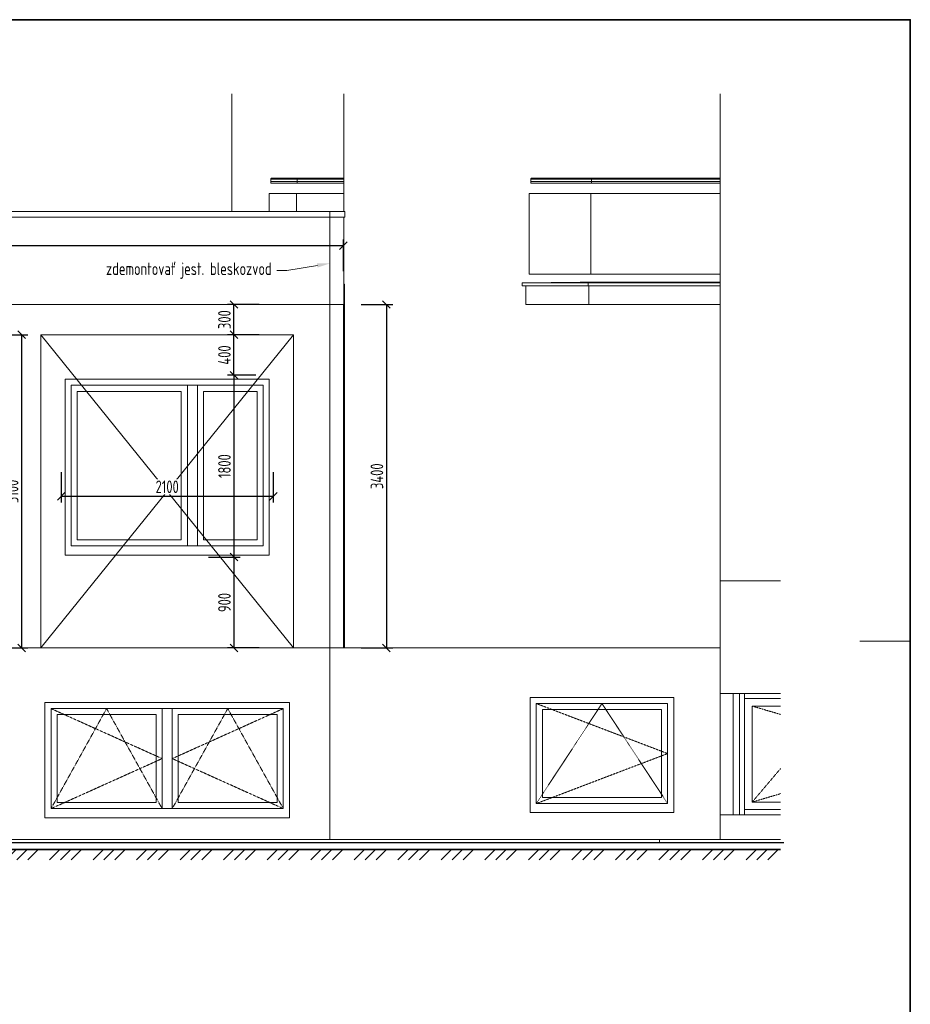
# Model space of a CAD drawing. Header units: inches. Extents: x -96941 to 10978768, y -673 to 1070890.
# Tile 23 of 256: x 31712 to 40530, y 53319 to 63065. Entities that reach past the tile are written whole.
import ezdxf
from ezdxf import colors
from ezdxf.entities.mleader import LeaderData, LeaderLine
from ezdxf.math import Vec2, Vec3

# ---------------------------------------------------------------- set-up
doc = ezdxf.new("R2010")
doc.units = ezdxf.units.IN
doc.linetypes.add('Overhead', pattern=[3.96875, 2.38125, -1.5875])
doc.layers.get('Defpoints').update_dxf_attribs({"color": 6, "lineweight": 9})
for name, color, linetype, lineweight in [('!_A_01_TENKÁ', 8, 'Continuous', 13), ('!_A_02_HRUBÁ', 255, 'Continuous', 35), ('!_A_21_KÓTY', 3, 'Continuous', 9), ('!_A_23_ŠRAFY', 252, 'Continuous', 9), ('A-FLOR', 192, 'Continuous', 13), ('A-FLOR-HRAL', 11, 'Continuous', 18), ('A-GLAZ', 151, 'Continuous', 18), ('A-GLAZ-CWMG', 51, 'Continuous', 18), ('A-WALL', 113, 'Continuous', 18), ('C-TOPO', 7, 'Continuous', 18)]:
    doc.layers.add(name, color=color, linetype=linetype, lineweight=lineweight)
doc.layers.add('!_A_51_BÚRACIE PRÁCE', color=40, linetype='Continuous', lineweight=13, true_color=0xffbf00)
doc.styles.add('Iso CP', font='isocp.shx', dxfattribs={"width": 0.8})
doc.dimstyles.new('1-50', dxfattribs={"dimscale": 50, "dimtxt": 2.5, "dimasz": 1.5, "dimexe": 1.25, "dimexo": 1, "dimtad": 1, "dimdec": 0, "dimrnd": 5, "dimdsep": 46, "dimtxsty": 'Iso CP', "dimblk1": 'OBLIQUE', "dimblk2": 'OBLIQUE', "dimsah": 1, "dimcen": 2.5, "dimclrt": 4, "dimadec": 0, "dimazin": 0, "dimtfac": 1, "dimtdec": 0, "dimtmove": 1, "dimatfit": 3, "dimldrblk": 'OBLIQUE', "dimfxl": 5, "dimfxlon": 1, "dimtfill": 1, "dimtolj": 1, "dimtzin": 0, "dimarcsym": 0})

# ---------------------------------------------------------------- blocks, each defined once
blk = doc.blocks.new('Okno_2k_2-OS_ - 2500x1200 _1400_-V4-C-C B')
at = {"layer": 'A-GLAZ', "color": 250}
for p, q in [((25670, 1510), (25670, 2500)), ((26770, 2500), (25670, 2500)), ((25670, 1510), (25670, 2500)), ((25670, 2500), (27970, 2500)), ((25730, 2440), (25730, 1570)), ((25730, 2440), (26710, 2440)), ((26710, 1570), (26710, 2440)), ((26770, 2500), (26770, 1510)), ((26870, 2500), (26770, 2500)), ((26770, 2500), (26770, 1510)), ((26870, 1510), (26870, 2500)), ((27970, 2500), (26870, 2500)), ((26870, 1510), (26870, 2500)), ((26930, 2440), (26930, 1570)), ((26930, 2440), (27910, 2440)), ((27910, 1570), (27910, 2440)), ((27970, 2500), (27970, 1510)), ((27970, 2500), (27970, 1510)), ((25730, 1570), (26710, 1570)), ((26930, 1570), (27910, 1570)), ((26770, 1510), (25670, 1510)), ((27970, 1510), (25670, 1510)), ((26770, 1510), (26870, 1510)), ((27970, 1510), (26870, 1510))]:
    blk.add_line(p, q, dxfattribs=at)
at = {"layer": 'A-GLAZ', "color": 250, "linetype": 'Overhead'}
for p, q in [((26770, 2005), (25670, 2500)), ((26220, 2500), (25670, 1510)), ((26770, 1510), (26220, 2500)), ((26870, 2005), (27970, 2500)), ((26870, 1510), (27420, 2500)), ((27420, 2500), (27970, 1510)), ((25670, 1510), (26770, 2005)), ((27970, 1510), (26870, 2005))]:
    blk.add_line(p, q, dxfattribs=at)
blk = doc.blocks.new('Okno_1k - 1500x1200_1450_-1165004-C-C B')
at = {"layer": 'A-GLAZ', "color": 250}
for p, q in [((33475, 1560), (33475, 2550)), ((34775, 2550), (33475, 2550)), ((33475, 1560), (33475, 2550)), ((33475, 2550), (34775, 2550)), ((34775, 2550), (34775, 1560)), ((34775, 2550), (34775, 1560)), ((33535, 2490), (33535, 1620)), ((33535, 2490), (34715, 2490)), ((34715, 1620), (34715, 2490)), ((34775, 1560), (33475, 1560)), ((34775, 1560), (33475, 1560)), ((33535, 1620), (34715, 1620))]:
    blk.add_line(p, q, dxfattribs=at)
at = {"layer": 'A-GLAZ', "color": 250, "linetype": 'Overhead'}
for p, q in [((34775, 2055), (33475, 2550)), ((34125, 2550), (33475, 1560)), ((34775, 1560), (34125, 2550)), ((33475, 1560), (34775, 2055))]:
    blk.add_line(p, q, dxfattribs=at)
blk = doc.blocks.new('Rectangular Mullion - 50x150-1169504-C-C B')
at = {"layer": 'A-GLAZ-CWMG', "color": 250}
blk.add_line((35425, 1450), (35425, 2650), dxfattribs=at)
blk = doc.blocks.new('Rectangular Mullion - 50x150-1169505-C-C B')
at = {"layer": 'A-GLAZ-CWMG', "color": 250}
for p, q in [((35487.5, 2650), (35487.5, 1450)), ((35537.5, 1450), (35537.5, 2650))]:
    blk.add_line(p, q, dxfattribs=at)
blk = doc.blocks.new('Zábradlí - Zábradlí-1525130-C-C B')
at = {"layer": 'A-FLOR-HRAL', "color": 250}
for p, q in [((31106.9, 7740), (30845, 7740)), ((30845, 7700), (30845, 7717.6)), ((31106.9, 7717.6), (30845, 7717.6)), ((31106.9, 7700), (30845, 7700)), ((31111.1, 7750), (30855, 7750)), ((31570, 7740), (31106.9, 7740)), ((31106.9, 7700), (31106.9, 7717.6)), ((31570, 7717.6), (31106.9, 7717.6)), ((31570, 7700), (31106.9, 7700)), ((31570, 7750), (31111.1, 7750))]:
    blk.add_line(p, q, dxfattribs=at)
for points in [[(30845, 7740), (30845, 7740.9), (30845.2, 7742.6), (30846.2, 7745.1), (30847.6, 7746.8), (30848.9, 7748), (30850.3, 7748.9), (30852.4, 7749.8), (30854.1, 7750), (30855, 7750)], [(31106.9, 7740), (31106.9, 7740.9), (31107, 7742.6), (31107.4, 7745.1), (31108, 7746.8), (31108.5, 7748), (31109.1, 7748.9), (31110, 7749.8), (31110.7, 7750), (31111.1, 7750)]]:
    blk.add_open_spline(points, degree=3, knots=[0, 0, 0, 0, 0.166667, 0.333333, 0.5, 0.583333, 0.666667, 0.833333, 1, 1, 1, 1], dxfattribs=at)
for points in [[(30845, 7717.6), (30845.8, 7721.2), (30846.6, 7728.8), (30845.8, 7736.3), (30845, 7740)], [(31106.9, 7717.6), (31107.2, 7721.2), (31107.6, 7728.8), (31107.2, 7736.3), (31106.9, 7740)]]:
    blk.add_open_spline(points, degree=3, dxfattribs=at)
blk = doc.blocks.new('Zábradlí - Zábradlí-1527315-C-C B')
at = {"layer": 'A-FLOR-HRAL', "color": 250}
for p, q in [((31580, 7420), (19175, 7420)), ((31580, 7365), (31580, 7420)), ((31580, 7365), (19175, 7365))]:
    blk.add_line(p, q, dxfattribs=at)
blk = doc.blocks.new('rámik')
at = {"layer": '!_A_01_TENKÁ'}
blk.add_lwpolyline([(0, 14850), (-500, 14850)], dxfattribs=at)
at = {"layer": '!_A_02_HRUBÁ'}
blk.add_lwpolyline([(-36750, 21000), (0, 21000), (0, 0), (-36750, 0)], close=True, dxfattribs=at)
blk = doc.blocks.new('_Oblique')
at = {"color": 0, "linetype": 'ByBlock', "lineweight": -2}
blk.add_line((-0.5, -0.5), (0.5, 0.5), dxfattribs=at)
blk = doc.blocks.new('*D1243')
at = {"layer": '!_A_21_KÓTY', "color": 0, "lineweight": -2, "transparency": 16777216}
for p, q in [((35092.7, 60246.2), (35405.2, 60246.2)), ((35342.7, 60246.2), (35342.7, 56846.2)), ((35092.7, 56846.2), (35405.2, 56846.2))]:
    blk.add_line(p, q, dxfattribs=at)
at = {"layer": 'Defpoints', "color": 0, "transparency": 16777216}
for p in [(34917.4, 60246.2), (34917.4, 56846.2), (35342.7, 56846.2)]:
    blk.add_point(p, dxfattribs=at)
at = {"layer": '!_A_21_KÓTY', "color": 0, "lineweight": -2, "transparency": 16777216, "xscale": 75, "yscale": 75, "zscale": 75}
for p, rotation in [((35342.7, 60246.2), 90), ((35342.7, 56846.2), 270)]:
    blk.add_blockref('_Oblique', p, dxfattribs=dict(at, rotation=rotation))
at = {"layer": '!_A_21_KÓTY', "color": 4, "transparency": 16777216, "insert": (35249, 58546.2), "char_height": 125, "attachment_point": 5, "rotation": 90, "style": 'Iso CP', "bg_fill": 3, "box_fill_scale": 1.1, "bg_fill_color": 256, "bg_fill_true_color": 13158600, "bg_fill_transparency": 0}
blk.add_mtext('\\A1;3400', dxfattribs=at)
blk = doc.blocks.new('*D1244')
at = {"layer": '!_A_21_KÓTY', "color": 0, "lineweight": -2, "transparency": 16777216}
for p, q in [((22517.4, 60577.5), (22517.4, 60890)), ((34917.4, 60827.5), (22517.4, 60827.5)), ((34917.4, 60577.5), (34917.4, 60890))]:
    blk.add_line(p, q, dxfattribs=at)
at = {"layer": 'Defpoints', "color": 0, "transparency": 16777216}
for p in [(22517.4, 60827.5), (22517.4, 60246.2), (34917.4, 60246.2)]:
    blk.add_point(p, dxfattribs=at)
at = {"layer": '!_A_21_KÓTY', "color": 0, "lineweight": -2, "transparency": 16777216, "xscale": 75, "yscale": 75, "zscale": 75, "rotation": 180}
blk.add_blockref('_Oblique', (22517.4, 60827.5), dxfattribs=at)
at = {"layer": '!_A_21_KÓTY', "color": 0, "lineweight": -2, "transparency": 16777216, "xscale": 75, "yscale": 75, "zscale": 75}
blk.add_blockref('_Oblique', (34917.4, 60827.5), dxfattribs=at)
at = {"layer": '!_A_21_KÓTY', "color": 4, "transparency": 16777216, "insert": (28966.3, 60921.3), "char_height": 125, "attachment_point": 5, "style": 'Iso CP', "bg_fill": 3, "box_fill_scale": 1.1, "bg_fill_color": 256, "bg_fill_true_color": 13158600, "bg_fill_transparency": 0}
blk.add_mtext('\\A1;12400', dxfattribs=at)
blk = doc.blocks.new('*D1245')
at = {"layer": '!_A_21_KÓTY', "color": 0, "lineweight": -2, "transparency": 16777216}
for p, q in [((31480.7, 59946.2), (31793.2, 59946.2)), ((31730.7, 59946.2), (31730.7, 56846.2)), ((31480.7, 56846.2), (31793.2, 56846.2))]:
    blk.add_line(p, q, dxfattribs=at)
at = {"layer": 'Defpoints', "color": 0, "transparency": 16777216}
for p in [(28922.4, 59946.2), (28922.4, 56846.2), (31730.7, 56846.2)]:
    blk.add_point(p, dxfattribs=at)
at = {"layer": '!_A_21_KÓTY', "color": 0, "lineweight": -2, "transparency": 16777216, "xscale": 75, "yscale": 75, "zscale": 75}
for p, rotation in [((31730.7, 59946.2), 90), ((31730.7, 56846.2), 270)]:
    blk.add_blockref('_Oblique', p, dxfattribs=dict(at, rotation=rotation))
at = {"layer": '!_A_21_KÓTY', "color": 4, "transparency": 16777216, "insert": (31636.9, 58396.2), "char_height": 125, "attachment_point": 5, "rotation": 90, "style": 'Iso CP', "bg_fill": 3, "box_fill_scale": 1.1, "bg_fill_color": 256, "bg_fill_true_color": 13158600, "bg_fill_transparency": 0}
blk.add_mtext('\\A1;3100', dxfattribs=at)
blk = doc.blocks.new('*D1604')
at = {"layer": '!_A_21_KÓTY', "color": 0, "lineweight": -2, "transparency": 16777216}
for p, q in [((31083, 59546.2), (30770.5, 59546.2)), ((30833, 59546.2), (30833, 57746.2)), ((30583, 57746.2), (30895.5, 57746.2))]:
    blk.add_line(p, q, dxfattribs=at)
at = {"layer": 'Defpoints', "color": 0, "transparency": 16777216}
for p in [(32772.4, 59546.2), (30172.4, 57746.2), (30833, 57746.2)]:
    blk.add_point(p, dxfattribs=at)
at = {"layer": '!_A_21_KÓTY', "color": 0, "lineweight": -2, "transparency": 16777216, "xscale": 75, "yscale": 75, "zscale": 75}
for p, rotation in [((30833, 59546.2), 90), ((30833, 57746.2), 270)]:
    blk.add_blockref('_Oblique', p, dxfattribs=dict(at, rotation=rotation))
at = {"layer": '!_A_21_KÓTY', "color": 4, "transparency": 16777216, "insert": (30739.3, 58646.2), "char_height": 125, "attachment_point": 5, "rotation": 90, "style": 'Iso CP', "bg_fill": 3, "box_fill_scale": 1.1, "bg_fill_color": 256, "bg_fill_true_color": 13158600, "bg_fill_transparency": 0}
blk.add_mtext('\\A1;1800', dxfattribs=at)
blk = doc.blocks.new('*D1605')
at = {"layer": '!_A_21_KÓTY', "color": 0, "lineweight": -2, "transparency": 16777216}
for p, q in [((32122.4, 58586.2), (32122.4, 58285.5)), ((34222.4, 58586.2), (34222.4, 58285.5)), ((32122.4, 58348), (34222.4, 58348))]:
    blk.add_line(p, q, dxfattribs=at)
at = {"layer": 'Defpoints', "color": 0, "transparency": 16777216}
for p in [(32122.4, 58636.2), (34222.4, 58636.2), (34222.4, 58348)]:
    blk.add_point(p, dxfattribs=at)
at = {"layer": '!_A_21_KÓTY', "color": 0, "lineweight": -2, "transparency": 16777216, "xscale": 75, "yscale": 75, "zscale": 75, "rotation": 180}
blk.add_blockref('_Oblique', (32122.4, 58348), dxfattribs=at)
at = {"layer": '!_A_21_KÓTY', "color": 0, "lineweight": -2, "transparency": 16777216, "xscale": 75, "yscale": 75, "zscale": 75}
blk.add_blockref('_Oblique', (34222.4, 58348), dxfattribs=at)
at = {"layer": '!_A_21_KÓTY', "color": 4, "transparency": 16777216, "insert": (33172.4, 58441.7), "char_height": 125, "attachment_point": 5, "style": 'Iso CP', "bg_fill": 3, "box_fill_scale": 1.1, "bg_fill_color": 256, "bg_fill_true_color": 13158600, "bg_fill_transparency": 0}
blk.add_mtext('\\A1;2100', dxfattribs=at)
blk = doc.blocks.new('*D1606')
at = {"layer": '!_A_21_KÓTY', "color": 0, "lineweight": -2, "transparency": 16777216}
for p, q in [((34049.8, 59546.2), (33770.5, 59546.2)), ((33833, 59546.2), (33833, 57746.2)), ((33583, 57746.2), (33895.5, 57746.2))]:
    blk.add_line(p, q, dxfattribs=at)
at = {"layer": 'Defpoints', "color": 0, "transparency": 16777216}
for p in [(34099.8, 59546.2), (33172.4, 57746.2), (33833, 57746.2)]:
    blk.add_point(p, dxfattribs=at)
at = {"layer": '!_A_21_KÓTY', "color": 0, "lineweight": -2, "transparency": 16777216, "xscale": 75, "yscale": 75, "zscale": 75}
for p, rotation in [((33833, 59546.2), 90), ((33833, 57746.2), 270)]:
    blk.add_blockref('_Oblique', p, dxfattribs=dict(at, rotation=rotation))
at = {"layer": '!_A_21_KÓTY', "color": 4, "transparency": 16777216, "insert": (33739.3, 58646.2), "char_height": 125, "attachment_point": 5, "rotation": 90, "style": 'Iso CP', "bg_fill": 3, "box_fill_scale": 1.1, "bg_fill_color": 256, "bg_fill_true_color": 13158600, "bg_fill_transparency": 0}
blk.add_mtext('\\A1;1800', dxfattribs=at)
blk = doc.blocks.new('*D1643')
at = {"layer": '!_A_21_KÓTY', "color": 0, "lineweight": -2, "transparency": 16777216}
for p, q in [((33583, 57746.2), (33895.5, 57746.2)), ((33833, 57746.2), (33833, 56846.2)), ((34083, 56846.2), (33770.5, 56846.2))]:
    blk.add_line(p, q, dxfattribs=at)
at = {"layer": 'Defpoints', "color": 0, "transparency": 16777216}
for p in [(33172.4, 57746.2), (33833, 56846.2), (34927.4, 56846.2)]:
    blk.add_point(p, dxfattribs=at)
at = {"layer": '!_A_21_KÓTY', "color": 0, "lineweight": -2, "transparency": 16777216, "xscale": 75, "yscale": 75, "zscale": 75}
for p, rotation in [((33833, 57746.2), 90), ((33833, 56846.2), 270)]:
    blk.add_blockref('_Oblique', p, dxfattribs=dict(at, rotation=rotation))
at = {"layer": '!_A_21_KÓTY', "color": 4, "transparency": 16777216, "insert": (33739.3, 57296.2), "char_height": 125, "attachment_point": 5, "rotation": 90, "style": 'Iso CP', "bg_fill": 3, "box_fill_scale": 1.1, "bg_fill_color": 256, "bg_fill_true_color": 13158600, "bg_fill_transparency": 0}
blk.add_mtext('\\A1;900', dxfattribs=at)
blk = doc.blocks.new('*D1644')
at = {"layer": '!_A_21_KÓTY', "color": 0, "lineweight": -2, "transparency": 16777216}
for p, q in [((34083, 59946.2), (33770.5, 59946.2)), ((33833, 59546.2), (33833, 59946.2)), ((34049.8, 59546.2), (33770.5, 59546.2))]:
    blk.add_line(p, q, dxfattribs=at)
at = {"layer": 'Defpoints', "color": 0, "transparency": 16777216}
for p in [(33833, 59946.2), (34422.4, 59946.2), (34099.8, 59546.2)]:
    blk.add_point(p, dxfattribs=at)
at = {"layer": '!_A_21_KÓTY', "color": 0, "lineweight": -2, "transparency": 16777216, "xscale": 75, "yscale": 75, "zscale": 75}
for p, rotation in [((33833, 59946.2), 90), ((33833, 59546.2), 270)]:
    blk.add_blockref('_Oblique', p, dxfattribs=dict(at, rotation=rotation))
at = {"layer": '!_A_21_KÓTY', "color": 4, "transparency": 16777216, "insert": (33739.3, 59746.2), "char_height": 125, "attachment_point": 5, "rotation": 90, "style": 'Iso CP', "bg_fill": 3, "box_fill_scale": 1.1, "bg_fill_color": 256, "bg_fill_true_color": 13158600, "bg_fill_transparency": 0}
blk.add_mtext('\\A1;400', dxfattribs=at)
blk = doc.blocks.new('*D1645')
at = {"layer": '!_A_21_KÓTY', "color": 0, "lineweight": -2, "transparency": 16777216}
for p, q in [((34083, 60246.2), (33770.5, 60246.2)), ((33833, 59946.2), (33833, 60246.2)), ((34083, 59946.2), (33770.5, 59946.2))]:
    blk.add_line(p, q, dxfattribs=at)
at = {"layer": 'Defpoints', "color": 0, "transparency": 16777216}
for p in [(34917.4, 60246.2), (34422.4, 59946.2)]:
    blk.add_point(p, dxfattribs=at)
at = {"layer": '!_A_21_KÓTY', "color": 0, "lineweight": -2, "transparency": 16777216, "xscale": 75, "yscale": 75, "zscale": 75}
for p, rotation in [((33833, 60246.2), 90), ((33833, 59946.2), 270)]:
    blk.add_blockref('_Oblique', p, dxfattribs=dict(at, rotation=rotation))
at = {"layer": '!_A_21_KÓTY', "color": 4, "transparency": 16777216, "insert": (33739.3, 60096.2), "char_height": 125, "attachment_point": 5, "rotation": 90, "style": 'Iso CP', "bg_fill": 3, "box_fill_scale": 1.1, "bg_fill_color": 256, "bg_fill_true_color": 13158600, "bg_fill_transparency": 0}
blk.add_mtext('\\A1;300', dxfattribs=at)
at = {"layer": 'Defpoints', "color": 0, "transparency": 16777216}
blk.add_point((33833, 60246.2), dxfattribs=at)

msp = doc.modelspace()

# ---------------------------------------------------------------- hatches: boundary and pattern name
at = {"layer": '!_A_23_ŠRAFY'}
h = msp.add_hatch(dxfattribs=at)
h.set_pattern_fill('FP_1', color=256, style=0, pattern_type=2)
h.set_pattern_definition([(45, (29115.3, 61771.17), (-215.526, 215.526), []), (45, (29223.07, 61771.17), (-215.526, 215.526), []), (45, (29330.84, 61771.17), (-215.526, 215.526), [])])
h.paths.add_polyline_path([(39246.456, 54748.906), (39246.456, 54851.175), (22537.359, 54851.175), (22537.359, 54748.906), (29920.75, 54748.906)])

# ---------------------------------------------------------------- linework, layer by layer
at = {"layer": '!_A_01_TENKÁ'}
for p, q in [((37378.425, 61496.175), (36782.359, 61496.175)), ((38647.359, 61496.175), (37378.425, 61496.175)), ((37374.283, 61486.175), (36772.359, 61486.175)), ((36772.359, 61446.175), (36772.359, 61463.73)), ((37374.283, 61463.73), (36772.359, 61463.73)), ((37374.283, 61446.175), (36772.359, 61446.175)), ((38647.359, 61486.175), (37374.283, 61486.175)), ((37374.283, 61446.175), (37374.283, 61463.73)), ((38647.359, 61463.73), (37374.283, 61463.73)), ((38647.359, 61446.175), (37374.283, 61446.175)), ((38647.359, 61346.175), (36757.359, 61346.175)), ((36757.359, 61346.175), (36757.359, 60546.175)), ((37368.069, 61346.175), (37368.069, 60546.175)), ((36757.359, 60546.175), (38647.359, 60546.175)), ((36687.359, 60461.175), (37262.359, 60466.175)), ((36687.359, 60431.175), (36687.359, 60461.175)), ((36687.359, 60461.175), (37339.074, 60461.175)), ((37339.074, 60431.175), (36687.359, 60431.175)), ((36722.349, 60431.175), (36722.349, 60246.175)), ((37436.415, 60466.175), (37262.359, 60466.175)), ((37339.074, 60461.175), (37436.415, 60466.175)), ((37339.074, 60431.175), (37339.074, 60461.175)), ((37339.074, 60461.175), (38647.359, 60461.175)), ((38647.359, 60431.175), (37339.074, 60431.175)), ((37347.359, 60431.175), (37347.359, 60395.305)), ((38647.359, 60466.175), (37436.415, 60466.175)), ((38647.359, 60246.175), (37442.359, 60246.175))]:
    msp.add_line(p, q, dxfattribs=at)
for points in [[(36722.349, 60431.175), (36722.349, 60246.175), (38647.359, 60246.175)], [(37347.359, 60431.175), (37347.359, 60246.175)]]:
    msp.add_lwpolyline(points, dxfattribs=at)
for points in [[(36772.359, 61486.175), (36772.359, 61487.047), (36772.588, 61488.793), (36773.599, 61491.232), (36774.938, 61492.978), (36776.254, 61494.131), (36777.708, 61495.103), (36779.741, 61495.945), (36781.486, 61496.175), (36782.359, 61496.175)], [(37374.283, 61486.175), (37374.281, 61487.047), (37374.378, 61488.793), (37374.796, 61491.232), (37375.351, 61492.978), (37375.895, 61494.131), (37376.499, 61495.103), (37377.337, 61495.945), (37378.069, 61496.175), (37378.425, 61496.175)]]:
    msp.add_open_spline(points, degree=3, knots=[0, 0, 0, 0, 0.16666667, 0.33333333, 0.5, 0.58333333, 0.66666667, 0.83333333, 1, 1, 1, 1], dxfattribs=at)
for points in [[(36772.359, 61463.73), (36773.142, 61467.416), (36773.935, 61474.952), (36773.142, 61482.489), (36772.359, 61486.175)], [(37374.283, 61463.73), (37374.606, 61467.416), (37374.936, 61474.952), (37374.606, 61482.489), (37374.283, 61486.175)]]:
    msp.add_open_spline(points, degree=3, dxfattribs=at)
at = {"layer": '!_A_02_HRUBÁ'}
msp.add_line((39246.456, 54851.175), (22537.359, 54851.175), dxfattribs=at)
at = {"layer": '!_A_51_BÚRACIE PRÁCE'}
for points in [[(34917.359, 60246.175), (22517.359, 60246.175)], [(31922.359, 59946.175), (31922.359, 56846.175)], [(31922.359, 59946.175), (34422.359, 59946.175)], [(31922.359, 56846.175), (34422.359, 59946.175)], [(31922.359, 59946.175), (34422.359, 56846.175)], [(34422.359, 59946.175), (34422.359, 56846.175)]]:
    msp.add_lwpolyline(points, dxfattribs=at)
at = {"layer": 'A-FLOR'}
for p, q in [((34922.359, 60446.175), (34922.359, 60246.175)), ((34927.359, 60246.175), (22517.359, 60246.175)), ((31422.359, 54951.175), (39246.456, 54951.175)), ((38047.359, 54951.175), (38047.359, 54916.175))]:
    msp.add_line(p, q, dxfattribs=at)
at = {"layer": 'A-GLAZ', "color": 40, "true_color": 0xffbf00}
for p, q in [((32222.359, 57856.175), (32222.359, 59446.175)), ((33372.359, 59446.175), (32222.359, 59446.175)), ((32222.359, 57856.175), (32222.359, 59446.175)), ((32222.359, 59446.175), (34122.359, 59446.175)), ((32282.359, 59386.175), (32282.359, 57916.175)), ((32282.359, 59386.175), (33312.359, 59386.175)), ((33312.359, 57916.175), (33312.359, 59386.175)), ((33372.359, 59446.175), (33372.359, 57856.175)), ((33472.359, 59446.175), (33372.359, 59446.175)), ((33372.359, 59446.175), (33372.359, 57856.175)), ((33472.359, 57856.175), (33472.359, 59446.175)), ((34122.359, 59446.175), (33472.359, 59446.175)), ((33472.359, 57856.175), (33472.359, 59446.175)), ((33532.359, 59386.175), (33532.359, 57916.175)), ((33532.359, 59386.175), (34062.359, 59386.175)), ((34062.359, 57916.175), (34062.359, 59386.175)), ((34122.359, 59446.175), (34122.359, 57856.175)), ((34122.359, 59446.175), (34122.359, 57856.175)), ((32282.359, 57916.175), (33312.359, 57916.175)), ((33532.359, 57916.175), (34062.359, 57916.175)), ((33372.359, 57856.175), (32222.359, 57856.175)), ((34122.359, 57856.175), (32222.359, 57856.175)), ((33372.359, 57856.175), (33472.359, 57856.175)), ((34122.359, 57856.175), (33472.359, 57856.175))]:
    msp.add_line(p, q, dxfattribs=at)
at = {"layer": 'A-GLAZ', "linetype": 'Overhead'}
for p, q in [((38964.859, 56271.175), (39246.456, 56188.127)), ((38964.859, 55321.175), (39246.456, 55653.366)), ((39246.456, 55404.223), (38964.859, 55321.175))]:
    msp.add_line(p, q, dxfattribs=at)
at = {"layer": 'A-GLAZ'}
for p, q in [((38964.859, 56271.175), (38964.859, 55321.175)), ((39246.456, 56271.175), (38964.859, 56271.175)), ((38964.859, 55321.175), (39246.456, 55321.175))]:
    msp.add_line(p, q, dxfattribs=at)
at = {"layer": 'A-GLAZ-CWMG'}
for p, q in [((38889.859, 56346.175), (38889.859, 56396.175)), ((38889.859, 56346.175), (39246.456, 56346.175)), ((38889.859, 55196.175), (38889.859, 55246.175)), ((39246.456, 55246.175), (38889.859, 55246.175))]:
    msp.add_line(p, q, dxfattribs=at)
at = {"layer": 'A-WALL'}
for p, q in [((33812.359, 62330.158), (33812.359, 61166.175)), ((34922.359, 62330.158), (34922.359, 61166.175)), ((38647.359, 54951.175), (38647.359, 62330.158)), ((34182.359, 61166.175), (34182.359, 61346.175)), ((34922.359, 61346.175), (34182.359, 61346.175)), ((34453.069, 61166.175), (34453.069, 61346.175)), ((34922.359, 60446.175), (34922.359, 61111.175)), ((34922.359, 60446.175), (34927.359, 60446.175)), ((34927.359, 60446.175), (34927.359, 56846.175)), ((39246.456, 57509.215), (38647.359, 57509.215)), ((34927.359, 56846.175), (38647.359, 56846.175)), ((36767.359, 56356.175), (38187.359, 56356.175)), ((36767.359, 55216.175), (36767.359, 56356.175)), ((38187.359, 56356.175), (38187.359, 55216.175)), ((38647.359, 56396.175), (39246.456, 56396.175)), ((31962.359, 56306.175), (34382.359, 56306.175)), ((31962.359, 55166.175), (31962.359, 56306.175)), ((34382.359, 56306.175), (34382.359, 55166.175)), ((34382.359, 55166.175), (31962.359, 55166.175)), ((38187.359, 55216.175), (36767.359, 55216.175)), ((39246.456, 55196.175), (38647.359, 55196.175))]:
    msp.add_line(p, q, dxfattribs=at)
at = {"layer": 'A-WALL', "color": 40, "true_color": 0xffbf00}
for p, q in [((34917.359, 56846.175), (34917.359, 60246.175)), ((32162.359, 59506.175), (34182.359, 59506.175)), ((32162.359, 57766.175), (32162.359, 59506.175)), ((34182.359, 59506.175), (34182.359, 57766.175)), ((34182.359, 57766.175), (32162.359, 57766.175)), ((25547.121, 56846.175), (34927.359, 56846.175))]:
    msp.add_line(p, q, dxfattribs=at)
at = {"layer": 'C-TOPO', "lineweight": 25}
for p, q in [((32585.668, 54916.175), (31422.359, 54916.175)), ((33124.822, 54916.175), (32585.668, 54916.175)), ((36067.828, 54916.175), (33124.822, 54916.175)), ((37475.016, 54916.175), (36067.828, 54916.175)), ((38572.83, 54916.175), (37475.016, 54916.175)), ((39279.101, 54916.175), (38572.83, 54916.175))]:
    msp.add_line(p, q, dxfattribs=at)
at = {"layer": 'C-TOPO'}
for p, q in [((32585.667, 54916.175), (31422.359, 54916.175)), ((33124.823, 54916.175), (32585.667, 54916.175)), ((36067.827, 54916.175), (33124.823, 54916.175)), ((37475.015, 54916.175), (36067.827, 54916.175)), ((37475.015, 54916.175), (38572.832, 54916.175)), ((39279.103, 54916.175), (38572.832, 54916.175))]:
    msp.add_line(p, q, dxfattribs=at)

# ---------------------------------------------------------------- block references
at = {"layer": '!_A_01_TENKÁ'}
msp.add_blockref('rámik', (40530.377, 42064.999), dxfattribs=at)
at = {"layer": 'A-FLOR-HRAL'}
for name in ['Zábradlí - Zábradlí-1525130-C-C B', 'Zábradlí - Zábradlí-1527315-C-C B']:
    msp.add_blockref(name, (3352.359, 53746.175), dxfattribs=at)
at = {"layer": 'A-GLAZ'}
for name, p in [('Okno_2k_2-OS_ - 2500x1200 _1400_-V4-C-C B', (6352.359, 53746.175)), ('Okno_1k - 1500x1200_1450_-1165004-C-C B', (3352.359, 53746.175))]:
    msp.add_blockref(name, p, dxfattribs=at)
at = {"layer": 'A-GLAZ-CWMG'}
for name in ['Rectangular Mullion - 50x150-1169504-C-C B', 'Rectangular Mullion - 50x150-1169505-C-C B']:
    msp.add_blockref(name, (3352.359, 53746.175), dxfattribs=at)

# ---------------------------------------------------------------- next in the draw order: dimensions: what is measured, and where the dimension line sits
at = {"layer": '!_A_21_KÓTY'}
for base, p1, p2, picture, middle in [((35342.7, 56846.175), (34917.359, 60246.175), (34917.359, 56846.175), '*D1243', (35248.95, 58546.175)), ((31730.673, 56846.175), (28922.359, 59946.175), (28922.359, 56846.175), '*D1245', (31636.923, 58396.175))]:
    dim = msp.add_linear_dim(base=base, p1=p1, p2=p2, angle=90, dimstyle='1-50', dxfattribs=at)
    dim.commit()
    dim.dimension.update_dxf_attribs({"geometry": picture, "text_midpoint": middle})

# ---------------------------------------------------------------- next in the draw order: dimensions: what is measured, and where the dimension line sits
dim = msp.add_linear_dim(base=(22517.359, 60827.495), p1=(34917.359, 60246.175), p2=(22517.359, 60246.175), dimstyle='1-50', dxfattribs=at)
dim.commit()
dim.dimension.update_dxf_attribs({"geometry": '*D1244', "text_midpoint": (28966.306, 60827.495), "dimtype": 160})
dim = msp.add_linear_dim(base=(30833.02, 57746.175), p1=(32772.359, 59546.175), p2=(30172.359, 57746.175), angle=90, dimstyle='1-50', dxfattribs=at)
dim.commit()
dim.dimension.update_dxf_attribs({"geometry": '*D1604', "text_midpoint": (30739.27, 58646.175)})

# ---------------------------------------------------------------- next in the draw order: dimensions: what is measured, and where the dimension line sits
dim = msp.add_linear_dim(base=(34222.359, 58347.96), p1=(32122.359, 58636.175), p2=(34222.359, 58636.175), dimstyle='1-50', dxfattribs=at)
dim.commit()
dim.dimension.update_dxf_attribs({"geometry": '*D1605', "text_midpoint": (33172.359, 58441.722)})

# ---------------------------------------------------------------- next in the draw order: dimensions: what is measured, and where the dimension line sits
dim = msp.add_linear_dim(base=(33833.02, 57746.175), p1=(34099.778, 59546.175), p2=(33172.359, 57746.175), angle=90, dimstyle='1-50', dxfattribs=at)
dim.commit()
dim.dimension.update_dxf_attribs({"geometry": '*D1606', "text_midpoint": (33739.27, 58646.175)})

# ---------------------------------------------------------------- next in the draw order: dimensions: what is measured, and where the dimension line sits
for base, p1, p2, picture, middle in [((33833.02, 59946.175), (34099.778, 59546.175), (34422.359, 59946.175), '*D1644', (33739.27, 59746.175)), ((33833.02, 56846.175), (33172.359, 57746.175), (34927.359, 56846.175), '*D1643', (33739.27, 57296.175))]:
    dim = msp.add_linear_dim(base=base, p1=p1, p2=p2, angle=90, dimstyle='1-50', dxfattribs=at)
    dim.commit()
    dim.dimension.update_dxf_attribs({"geometry": picture, "text_midpoint": middle})

# ---------------------------------------------------------------- next in the draw order: dimensions: what is measured, and where the dimension line sits
dim = msp.add_linear_dim(base=(33833.02, 60246.175), p1=(34422.359, 59946.175), p2=(34917.359, 60246.175), angle=90, dimstyle='1-50', dxfattribs=at)
dim.commit()
dim.dimension.update_dxf_attribs({"geometry": '*D1645', "text_midpoint": (33739.27, 60096.175)})

# ---------------------------------------------------------------- next in the draw order: linework, layer by layer
at = {"layer": '!_A_51_BÚRACIE PRÁCE'}
msp.add_lwpolyline([(34782.422, 61166.175), (34782.422, 54951.175)], dxfattribs=at)

# ---------------------------------------------------------------- next in the draw order: leaders
ml = msp.add_multileader_mtext('Standard', dxfattribs=at)
ml.set_content('zdemontovať jest. bleskozvod', color=256, style='Iso CP')
ml.set_leader_properties(color=256, linetype='ByLayer', lineweight=-1)
ml.build(insert=Vec2(0, 0))
ml.multileader.update_dxf_attribs({"text_left_attachment_type": 2, "text_right_attachment_type": 2, "dogleg_length": 2, "arrow_head_size": 125, "scale": 50})
ctx = ml.context
ctx.base_point, ctx.scale, ctx.char_height, ctx.arrow_head_size, ctx.landing_gap_size, ctx.plane_origin = Vec3(32386.449, 60581.604), 50, 125, 125, 50, Vec3(34253.591, 60536.356)
ctx.left_attachment, ctx.right_attachment, ctx.text_align_type = 2, 2, 2
notes = []
notes.append((ctx, [(0, (1, 1, 0), (34356.949, 60581.604), (-1, 0), 100, [(0, [(34782.422, 60652.453)], 0, [])])]))
ctx.mtext.insert, ctx.mtext.alignment, ctx.mtext.flow_direction = Vec3(34206.949, 60662.318), 3, 5
for ctx, leaders in notes:
    for number, flags, end, landing, length, lines in leaders:
        leader = LeaderData()
        leader.index, (leader.has_last_leader_line, leader.has_dogleg_vector, leader.attachment_direction) = number, flags
        leader.last_leader_point, leader.dogleg_vector, leader.dogleg_length = Vec3(end), Vec3(landing), length
        for number, points, colour, breaks in lines:
            line = LeaderLine()
            line.index, line.vertices, line.color, line.breaks = number, Vec3.list(points), colors.encode_raw_color(colour), breaks
            leader.lines.append(line)
        ctx.leaders.append(leader)

doc.saveas('drawing.dxf')
